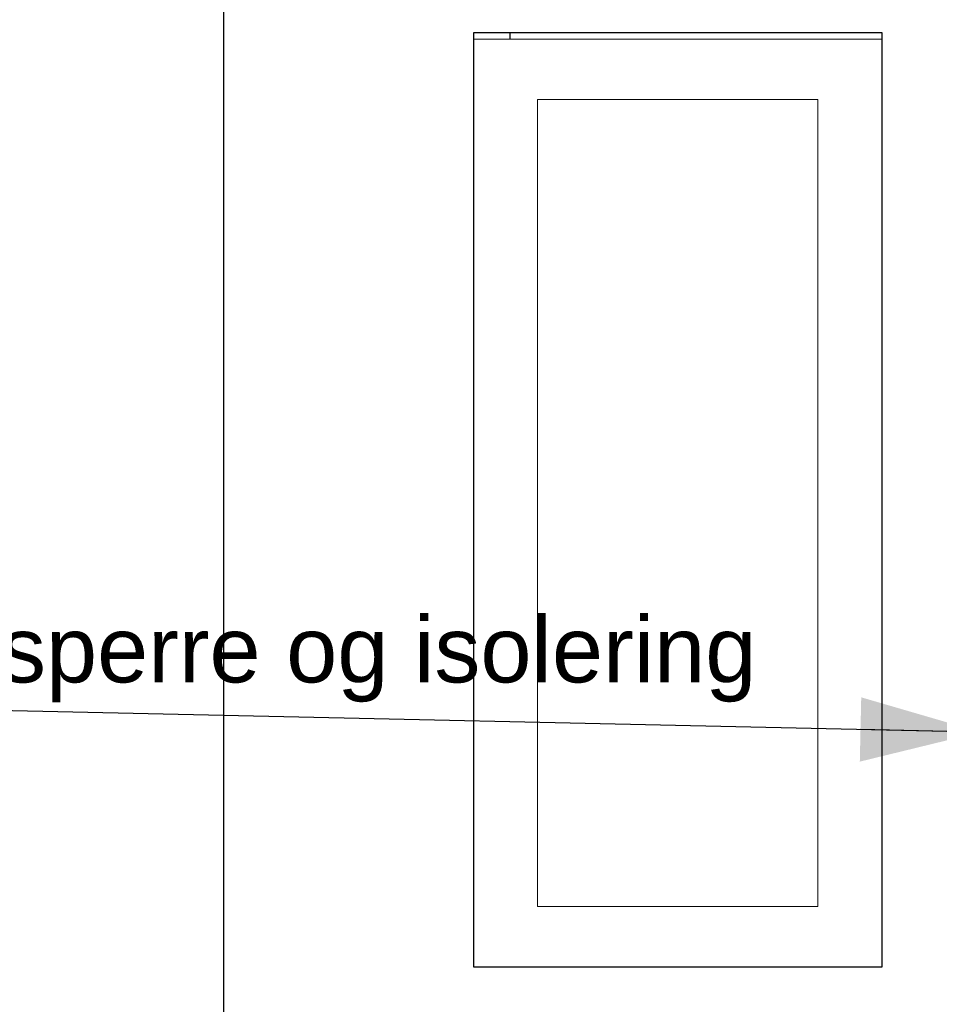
# Model space of a CAD drawing. Header units: millimetres. Extents: x -8544 to 51179, y -2070 to 23603.
# Tile 175 of 190: x 43502 to 44899, y 4664 to 6160. Entities that reach past the tile are written whole.
import ezdxf
from ezdxf.enums import TextEntityAlignment as Align

# ---------------------------------------------------------------- set-up
doc = ezdxf.new("R2010")
doc.units = ezdxf.units.MM
doc.header["$LTSCALE"] = 0.5
doc.header["$MEASUREMENT"] = 0
doc.linetypes.add('Akselinje', pattern=[1500, 1000, -200, 100, -200])
doc.linetypes.add('PLINE', pattern=[0])
for name, color, linetype in [('0(Nye konstruksjoner)', 7, 'Continuous'), ('232- Ikke-bærende yttervegger(Nye konstruksjoner)', 7, 'Continuous'), ('265- Gesimser_ takrenner og nedløp(Nye konstruksjoner)', 7, 'Continuous'), ('82-- Modullinjer', 7, 'Continuous'), ('832- Tekst bygning(Nye konstruksjoner)', 7, 'Continuous')]:
    doc.layers.add(name, color=color, linetype=linetype)
doc.layers.add('234- Vinduer_ dører_ porter(Nye konstruksjoner)', color=7, linetype='Continuous', lineweight=0)
doc.styles.add('GENERATED_STYLE_1', font='arial.ttf')
doc.styles.add('GENERATED_STYLE_3', font='arial.ttf')
doc.dimstyles.new('GENERATED_STYLE__2', dxfattribs={"dimtxt": 0.18, "dimasz": 182.4, "dimexe": 0.18, "dimexo": 0.0625, "dimgap": 0, "dimtad": 0, "dimtih": 1, "dimtoh": 1, "dimdec": 4, "dimzin": 0, "dimdsep": 46, "dimcen": 0.09, "dimadec": 0, "dimazin": 0, "dimtfac": 1, "dimtdec": 4, "dimtmove": 0, "dimatfit": 3, "dimldrblk": 'ARROWHEAD_5', "dimfxl": 1, "dimtolj": 1, "dimtzin": 0, "dimarcsym": 0})

# ---------------------------------------------------------------- blocks, each defined once
blk = doc.blocks.new('Standard grid marker[15]', base_point=(43811.9, 12550))
at = {"layer": '82-- Modullinjer', "linetype": 'Akselinje'}
blk.add_line((43811.9, 12350), (43811.9, 1550), dxfattribs=at)
at = {"layer": '82-- Modullinjer', "style": 'GENERATED_STYLE_1'}
for tag, p in [('AC_MarkerText_1_0', (43811.9, 12887.5)), ('AC_MarkerText_1_1', (43811.9, 1187.5))]:
    blk.add_attdef(tag, text='', height=175, rotation=360, dxfattribs=at).set_placement(p, align=Align.TOP_CENTER)
blk = doc.blocks.new('ARROWHEAD_5')
at = {"linetype": 'Continuous'}
blk.add_hatch(color=256, dxfattribs=at).paths.add_polyline_path([(-1, 0.2679), (0, 0), (-1, -0.2679)])
blk.add_line((0, 0), (-1, 0), dxfattribs=at)

msp = doc.modelspace()

# ---------------------------------------------------------------- linework, layer by layer
at = {"layer": '0(Nye konstruksjoner)', "linetype": 'PLINE'}
for p, q in [((44191.9, 6140), (44811.9, 6140)), ((44191.9, 4720), (44191.9, 6140)), ((44811.9, 6140), (44811.9, 4720)), ((44811.9, 4720), (44191.9, 4720))]:
    msp.add_line(p, q, dxfattribs=at)
at = {"layer": '232- Ikke-bærende yttervegger(Nye konstruksjoner)', "linetype": 'PLINE'}
msp.add_line((43811.9, 6179), (43811.9, 3820), dxfattribs=at)
at = {"layer": '234- Vinduer_ dører_ porter(Nye konstruksjoner)', "linetype": 'PLINE'}
for p, q in [((44811.9, 6130), (44191.9, 6130)), ((44288.9, 4812), (44288.9, 6038)), ((44288.9, 6038), (44714.9, 6038)), ((44714.9, 6038), (44714.9, 4812)), ((44714.9, 4812), (44288.9, 4812))]:
    msp.add_line(p, q, dxfattribs=at)
at = {"layer": '265- Gesimser_ takrenner og nedløp(Nye konstruksjoner)', "linetype": 'PLINE'}
msp.add_line((44246.9, 6140), (44246.9, 6130), dxfattribs=at)

# ---------------------------------------------------------------- block references
at = {"layer": '82-- Modullinjer', "linetype": 'PLINE'}
msp.add_blockref('Standard grid marker[15]', (43811.9, 12550), dxfattribs=at)

# ---------------------------------------------------------------- texts
at = {"layer": '832- Tekst bygning(Nye konstruksjoner)', "linetype": 'Continuous', "insert": (42913.3, 5122.5), "char_height": 100, "attachment_point": 7, "style": 'GENERATED_STYLE_3'}
msp.add_mtext('\\A1;{\\pql;\\fArial|b0|i0|c0|p0;\\W1.000000;Ny dampsperre og isolering}', dxfattribs=at)

# ---------------------------------------------------------------- leaders
at = {"layer": '832- Tekst bygning(Nye konstruksjoner)', "linetype": 'PLINE', "annotation_type": 0, "has_hookline": 1, "hookline_direction": 1, "text_width": 1686.7}
msp.add_leader([(44961.9, 5077.1), (42913.3, 5122.5)], dimstyle='GENERATED_STYLE__2', dxfattribs=at)

doc.saveas('drawing.dxf')
